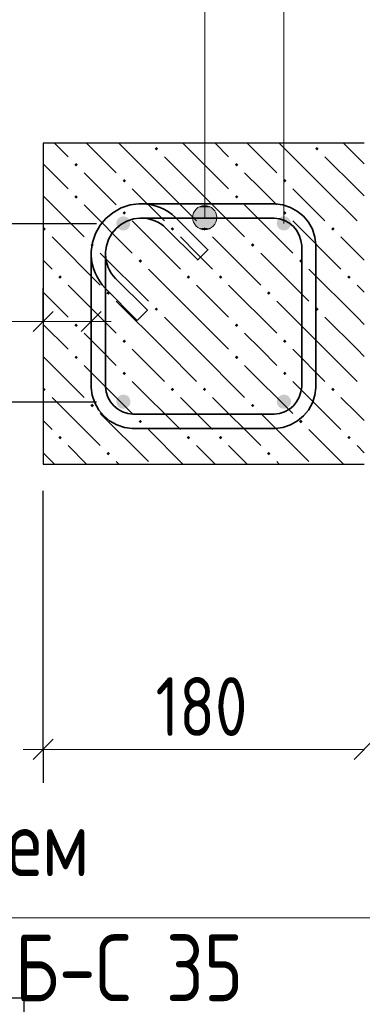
# Model space of a CAD drawing. Header units: millimetres. Extents: x 0 to 26306, y 0 to 29700.
# Tile 5 of 14: x 10919 to 12199, y 9072 to 12753. Entities that reach past the tile are written whole.
import ezdxf

# ---------------------------------------------------------------- set-up
doc = ezdxf.new("R2010")
doc.units = ezdxf.units.MM
for name, color, linetype, lineweight in [('Standard', 7, 'Continuous', 25), ('ЖБ Перекрытие верхний уровень', 7, 'Continuous', 35), ('Позиционная метка линия выноска', 7, 'Continuous', 13), ('Примечания', 7, 'Continuous', 25), ('Размерная выноска', 7, 'Continuous', 13), ('Ребро вкладыша арматура S1', 7, 'Continuous', 25)]:
    doc.layers.add(name, color=color, linetype=linetype, lineweight=lineweight)
doc.layers.add('Ребро вкладыша арматура поперечная AW', color=7, linetype='Continuous', lineweight=18, true_color=0x5a2814)
doc.styles.add('GOST 2.304-81', font='txt')

msp = doc.modelspace()

# ---------------------------------------------------------------- hatches: boundary and pattern name
at = {"layer": 'ЖБ Перекрытие верхний уровень', "linetype": 'Continuous', "lineweight": 18, "transparency": 33554687}
for points in [[(11423.1, 12270.9), (11429.7, 12277.4), (11436.2, 12270.9), (11429.7, 12264.4)], [(12023.1, 12270.9), (12029.7, 12277.4), (12036.2, 12270.9), (12029.7, 12264.4)], [(11123.1, 12210.9), (11129.7, 12217.4), (11136.2, 12210.9), (11129.7, 12204.4)], [(11723.1, 12210.9), (11729.7, 12217.4), (11736.2, 12210.9), (11729.7, 12204.4)], [(11303.2, 12150.9), (11309.6, 12157.4), (11316.1, 12150.9), (11309.6, 12144.4)], [(11903.2, 12150.9), (11909.6, 12157.4), (11916.1, 12150.9), (11909.6, 12144.4)], [(11123.1, 12090.9), (11129.7, 12097.4), (11136.2, 12090.9), (11129.7, 12084.4)], [(11723.1, 12090.9), (11729.7, 12097.4), (11736.2, 12090.9), (11729.7, 12084.4)], [(11303.2, 12030.9), (11309.6, 12037.4), (11316.1, 12030.9), (11309.6, 12024.4)], [(11903.2, 12030.9), (11909.6, 12037.4), (11916.1, 12030.9), (11909.6, 12024.4)], [(11006.3, 11974), (11009.6, 11977.4), (11016.1, 11970.9), (11009.6, 11964.4), (11006.3, 11967.7)], [(11483.2, 11970.9), (11489.7, 11977.4), (11496.1, 11970.9), (11489.7, 11964.4)], [(11603.2, 11970.9), (11609.6, 11977.4), (11616.1, 11970.9), (11609.6, 11964.4)], [(12083.2, 11970.9), (12089.7, 11977.4), (12096.1, 11970.9), (12089.7, 11964.4)], [(11183.2, 11910.9), (11189.7, 11917.4), (11196.1, 11910.9), (11189.7, 11904.4)], [(11783.2, 11910.9), (11789.7, 11917.4), (11796.1, 11910.9), (11789.7, 11904.4)], [(11363.2, 11850.9), (11369.7, 11857.4), (11376.2, 11850.9), (11369.7, 11844.4)], [(11963.2, 11850.9), (11969.7, 11857.4), (11976.2, 11850.9), (11969.7, 11844.4)], [(11063.2, 11790.9), (11069.7, 11797.4), (11076.2, 11790.9), (11069.7, 11784.4)], [(11543.1, 11790.9), (11549.7, 11797.4), (11556.2, 11790.9), (11549.7, 11784.4)], [(11663.2, 11790.9), (11669.7, 11797.4), (11676.2, 11790.9), (11669.7, 11784.4)], [(12143.1, 11790.9), (12149.7, 11797.4), (12156.2, 11790.9), (12149.7, 11784.4)], [(11243.1, 11730.9), (11249.7, 11737.4), (11256.2, 11730.9), (11249.7, 11724.4)], [(11843.1, 11730.9), (11849.7, 11737.4), (11856.2, 11730.9), (11849.7, 11724.4)], [(11423.1, 11670.9), (11429.7, 11677.4), (11436.2, 11670.9), (11429.7, 11664.4)], [(12023.1, 11670.9), (12029.7, 11677.4), (12036.2, 11670.9), (12029.7, 11664.4)], [(11123.1, 11610.9), (11129.7, 11617.4), (11136.2, 11610.9), (11129.7, 11604.4)], [(11723.1, 11610.9), (11729.7, 11617.4), (11736.2, 11610.9), (11729.7, 11604.4)], [(11303.2, 11550.9), (11309.6, 11557.4), (11316.1, 11550.9), (11309.6, 11544.4)], [(11903.2, 11550.9), (11909.6, 11557.4), (11916.1, 11550.9), (11909.6, 11544.4)], [(11123.1, 11490.9), (11129.7, 11497.4), (11136.2, 11490.9), (11129.7, 11484.4)], [(11723.1, 11490.9), (11729.7, 11497.4), (11736.2, 11490.9), (11729.7, 11484.4)], [(11303.2, 11430.9), (11309.6, 11437.4), (11316.1, 11430.9), (11309.6, 11424.4)], [(11903.2, 11430.9), (11909.6, 11437.4), (11916.1, 11430.9), (11909.6, 11424.4)], [(11006.3, 11374), (11009.6, 11377.4), (11016.1, 11370.9), (11009.6, 11364.4), (11006.3, 11367.7)], [(11483.2, 11370.9), (11489.7, 11377.4), (11496.1, 11370.9), (11489.7, 11364.4)], [(11603.2, 11370.9), (11609.6, 11377.4), (11616.1, 11370.9), (11609.6, 11364.4)], [(12083.2, 11370.9), (12089.7, 11377.4), (12096.1, 11370.9), (12089.7, 11364.4)], [(11183.2, 11310.9), (11189.7, 11317.4), (11196.1, 11310.9), (11189.7, 11304.4)], [(11783.2, 11310.9), (11789.7, 11317.4), (11796.1, 11310.9), (11789.7, 11304.4)], [(11363.2, 11250.9), (11369.7, 11257.4), (11376.2, 11250.9), (11369.7, 11244.4)], [(11963.2, 11250.9), (11969.7, 11257.4), (11976.2, 11250.9), (11969.7, 11244.4)], [(11063.2, 11190.9), (11069.7, 11197.4), (11076.2, 11190.9), (11069.7, 11184.4)], [(11543.1, 11190.9), (11549.7, 11197.4), (11556.2, 11190.9), (11549.7, 11184.4)], [(11663.2, 11190.9), (11669.7, 11197.4), (11676.2, 11190.9), (11669.7, 11184.4)], [(12143.1, 11190.9), (12149.7, 11197.4), (12156.2, 11190.9), (12149.7, 11184.4)], [(11243.1, 11130.9), (11249.7, 11137.4), (11256.2, 11130.9), (11249.7, 11124.4)], [(11843.1, 11130.9), (11849.7, 11137.4), (11856.2, 11130.9), (11849.7, 11124.4)]]:
    msp.add_hatch(color=7, dxfattribs=at).paths.add_polyline_path(points, flags=16)
at = {"layer": 'Позиционная метка линия выноска', "linetype": 'Continuous', "lineweight": 13, "transparency": 33554687}
for points in [[(11632.9, 12052.1), (11587.9, 12052.1), (11571.7, 12036)], [(11632.9, 12052.1), (11571.7, 12036), (11649.1, 12036)], [(11587.9, 12052.1), (11632.9, 12052.1), (11610.4, 12058.5)], [(11649.1, 12036), (11571.7, 12036), (11565.4, 12013.4)], [(11649.1, 12036), (11565.4, 12013.4), (11655.4, 12013.4)], [(11655.4, 12013.4), (11565.4, 12013.4), (11571.7, 11990.9)], [(11655.4, 12013.4), (11571.7, 11990.9), (11649.1, 11990.9)], [(11649.1, 11990.9), (11571.7, 11990.9), (11587.9, 11974.7)], [(11649.1, 11990.9), (11587.9, 11974.7), (11632.9, 11974.7)], [(11632.9, 11974.7), (11587.9, 11974.7), (11610.4, 11968.5)]]:
    msp.add_hatch(color=7, dxfattribs=at).paths.add_polyline_path(points)
at = {"layer": 'Ребро вкладыша арматура S1', "linetype": 'Continuous', "lineweight": 25, "transparency": 33554687}
for points in [[(11333, 11991.7), (11330.9, 12001.9), (11325.2, 12010.5), (11316.5, 12016.3), (11306.3, 12018.3), (11296.1, 12016.3), (11287.4, 12010.5), (11281.7, 12001.9), (11279.6, 11991.7), (11281.7, 11981.5), (11287.4, 11972.8), (11296.1, 11967), (11306.3, 11965), (11316.5, 11967), (11325.2, 11972.8), (11330.9, 11981.5)], [(11933, 11991.7), (11930.9, 12001.9), (11925.2, 12010.5), (11916.5, 12016.3), (11906.3, 12018.3), (11896.1, 12016.3), (11887.4, 12010.5), (11881.7, 12001.9), (11879.6, 11991.7), (11881.7, 11981.5), (11887.4, 11972.8), (11896.1, 11967), (11906.3, 11965), (11916.5, 11967), (11925.2, 11972.8), (11930.9, 11981.5)], [(11333, 11325), (11330.9, 11335.2), (11325.2, 11343.8), (11316.5, 11349.6), (11306.3, 11351.7), (11296.1, 11349.6), (11287.4, 11343.8), (11281.7, 11335.2), (11279.6, 11325), (11281.7, 11314.8), (11287.4, 11306.1), (11296.1, 11300.4), (11306.3, 11298.3), (11316.5, 11300.4), (11325.2, 11306.1), (11330.9, 11314.8)], [(11933, 11325), (11930.9, 11335.2), (11925.2, 11343.8), (11916.5, 11349.6), (11906.3, 11351.7), (11896.1, 11349.6), (11887.4, 11343.8), (11881.7, 11335.2), (11879.6, 11325), (11881.7, 11314.8), (11887.4, 11306.1), (11896.1, 11300.4), (11906.3, 11298.3), (11916.5, 11300.4), (11925.2, 11306.1), (11930.9, 11314.8)]]:
    msp.add_hatch(color=7, dxfattribs=at).paths.add_polyline_path(points)

# ---------------------------------------------------------------- linework, layer by layer
at = {"layer": 'Standard', "color": 251, "linetype": 'Continuous', "lineweight": -3, "true_color": 0x656565, "transparency": 33554687}
for p, q in [((10473, 11991.7), (11206.3, 11991.7)), ((11006.3, 11625), (11006.3, 11750)), ((11186.3, 11625), (11186.3, 11750)), ((11006.3, 11625), (11006.3, 11500)), ((11006.3, 11625), (11006.3, 11325)), ((11186.3, 11625), (11186.3, 11500)), ((11186.3, 11625), (11186.3, 11625)), ((10473, 11325), (11206.3, 11325)), ((11006.3, 10025), (11006.3, 10991.7)), ((11006.3, 10025), (11006.3, 10150)), ((11006.3, 10025), (11006.3, 9900))]:
    msp.add_line(p, q, dxfattribs=at)
at = {"layer": 'Standard', "color": 7, "linetype": 'Continuous', "lineweight": 25, "transparency": 33554687}
for p, q in [((11043.8, 11662.5), (10968.8, 11587.5)), ((11223.8, 11662.5), (11148.8, 11587.5)), ((10968.8, 9987.5), (11043.8, 10062.5)), ((12168.8, 9987.5), (12243.8, 10062.5))]:
    msp.add_line(p, q, dxfattribs=at)
at = {"layer": 'Standard', "color": 7, "linetype": 'Continuous', "lineweight": 13, "transparency": 33554687}
for p, q in [((11006.3, 11625), (10931.3, 11625)), ((11186.3, 11625), (11006.3, 11625)), ((11186.3, 11625), (11261.3, 11625)), ((11006.3, 10025), (10931.3, 10025)), ((11006.3, 10025), (12206.3, 10025))]:
    msp.add_line(p, q, dxfattribs=at)
at = {"layer": 'Standard', "color": 7, "linetype": 'Continuous', "lineweight": 25, "transparency": 33554687}
msp.add_lwpolyline([(6673, 7600), (6673, 9063), (6693, 9063), (6693, 9078), (6673, 9078), (6673, 9096), (7301, 9096), (7301, 9493), (8169, 9493), (8169, 9096), (8787, 9096), (9405, 9096), (9405, 9493), (10273, 9493), (10273, 9096), (10934, 9096), (10934, 7600), (8787, 7600), (6673, 7600)], dxfattribs=at)
at = {"layer": 'ЖБ Перекрытие верхний уровень', "color": 7, "linetype": 'Continuous', "lineweight": 25, "transparency": 33554687}
for p, q in [((11006.3, 12291.7), (11006.3, 11091.7)), ((12206.3, 12291.7), (11006.3, 12291.7)), ((11006.3, 11091.7), (12206.3, 11091.7))]:
    msp.add_line(p, q, dxfattribs=at)
at = {"layer": 'ЖБ Перекрытие верхний уровень', "color": 9, "linetype": 'Continuous', "lineweight": 18, "true_color": 0xc7c7c7, "transparency": 33554687}
for p, q in [((11048.9, 12291.7), (11099.7, 12240.9)), ((11168.9, 12291.7), (11279.7, 12180.9)), ((11459.6, 12120.9), (11288.9, 12291.7)), ((11579.7, 12240.9), (11528.9, 12291.7)), ((11648.9, 12291.7), (11699.7, 12240.9)), ((11768.9, 12291.7), (11879.7, 12180.9)), ((12059.6, 12120.9), (11888.9, 12291.7)), ((12179.7, 12240.9), (12128.9, 12291.7)), ((11459.6, 12240.9), (11579.7, 12120.9)), ((11579.7, 12240.9), (11699.7, 12120.9)), ((12059.6, 12240.9), (12179.7, 12120.9)), ((12179.7, 12240.9), (12206.3, 12214.2)), ((11006.3, 12214.2), (11099.7, 12120.9)), ((11219.6, 12120.9), (11159.6, 12180.9)), ((11819.6, 12120.9), (11759.6, 12180.9)), ((11279.7, 12060.9), (11219.6, 12120.9)), ((11339.6, 12120.9), (11459.6, 12000.9)), ((11459.6, 12120.9), (11579.7, 12000.9)), ((11579.7, 12120.9), (11759.6, 11940.9)), ((11879.7, 12060.9), (11819.6, 12120.9)), ((11939.6, 12120.9), (12059.6, 12000.9)), ((12059.6, 12120.9), (12179.7, 12000.9)), ((12179.7, 12120.9), (12206.3, 12094.2)), ((11006.3, 12094.2), (11159.6, 11940.9)), ((11159.6, 12060.9), (11339.6, 11880.9)), ((11759.6, 12060.9), (11939.6, 11880.9)), ((11339.6, 12000.9), (11519.6, 11820.9)), ((11939.6, 12000.9), (12119.6, 11820.9)), ((11039.6, 11940.9), (11219.6, 11760.9)), ((11579.7, 11880.9), (11519.6, 11940.9)), ((11639.6, 11940.9), (11819.6, 11760.9)), ((12179.7, 11880.9), (12119.6, 11940.9)), ((11219.6, 11880.9), (11399.7, 11700.9)), ((11639.6, 11820.9), (11579.7, 11880.9)), ((11819.6, 11880.9), (11999.7, 11700.9)), ((12206.3, 11854.2), (12179.7, 11880.9)), ((11039.6, 11820.9), (11006.3, 11854.2)), ((11579.7, 11640.9), (11399.7, 11820.9)), ((12179.7, 11640.9), (11999.7, 11820.9)), ((11099.7, 11760.9), (11279.7, 11580.9)), ((11579.7, 11760.9), (11699.7, 11640.9)), ((11699.7, 11760.9), (11879.7, 11580.9)), ((12179.7, 11760.9), (12206.3, 11734.2)), ((11006.3, 11734.2), (11099.7, 11640.9)), ((11459.6, 11520.9), (11279.7, 11700.9)), ((12059.6, 11520.9), (11879.7, 11700.9)), ((11459.6, 11640.9), (11579.7, 11520.9)), ((11579.7, 11640.9), (11699.7, 11520.9)), ((12059.6, 11640.9), (12179.7, 11520.9)), ((12179.7, 11640.9), (12206.3, 11614.2)), ((11006.3, 11614.2), (11099.7, 11520.9)), ((11219.6, 11520.9), (11159.6, 11580.9)), ((11819.6, 11520.9), (11759.6, 11580.9)), ((11006.3, 11494.2), (11159.6, 11340.9)), ((11279.7, 11460.9), (11219.6, 11520.9)), ((11339.6, 11520.9), (11459.6, 11400.9)), ((11459.6, 11520.9), (11579.7, 11400.9)), ((11579.7, 11520.9), (11759.6, 11340.9)), ((11879.7, 11460.9), (11819.6, 11520.9)), ((11939.6, 11520.9), (12059.6, 11400.9)), ((12059.6, 11520.9), (12179.7, 11400.9)), ((12179.7, 11520.9), (12206.3, 11494.2)), ((11159.6, 11460.9), (11339.6, 11280.9)), ((11759.6, 11460.9), (11939.6, 11280.9)), ((11339.6, 11400.9), (11519.6, 11220.9)), ((11939.6, 11400.9), (12119.6, 11220.9)), ((11039.6, 11340.9), (11219.6, 11160.9)), ((11579.7, 11280.9), (11519.6, 11340.9)), ((11639.6, 11340.9), (11819.6, 11160.9)), ((12179.7, 11280.9), (12119.6, 11340.9)), ((11219.6, 11280.9), (11399.7, 11100.9)), ((11639.6, 11220.9), (11579.7, 11280.9)), ((11819.6, 11280.9), (11999.7, 11100.9)), ((12206.3, 11254.2), (12179.7, 11280.9)), ((11039.6, 11220.9), (11006.3, 11254.2)), ((11528.9, 11091.7), (11399.7, 11220.9)), ((12128.9, 11091.7), (11999.7, 11220.9)), ((11099.7, 11160.9), (11168.9, 11091.7)), ((11579.7, 11160.9), (11648.9, 11091.7)), ((11699.7, 11160.9), (11768.9, 11091.7)), ((12179.7, 11160.9), (12206.3, 11134.2)), ((11006.3, 11134.2), (11048.9, 11091.7)), ((11288.9, 11091.7), (11279.7, 11100.9)), ((11888.9, 11091.7), (11879.7, 11100.9))]:
    msp.add_line(p, q, dxfattribs=at)
at = {"layer": 'Позиционная метка линия выноска', "color": 7, "linetype": 'Continuous', "lineweight": 13, "transparency": 33554687}
for p, q in [((11610.4, 12058.5), (11610.4, 12058.5)), ((11565.4, 12013.4), (11565.4, 12013.4)), ((11655.4, 12013.4), (11655.4, 12013.4)), ((11610.4, 11968.5), (11610.4, 11968.5))]:
    msp.add_line(p, q, dxfattribs=at)
for points in [[(9449.6, 14141.7), (11906.3, 14141.7), (11906.3, 11991.7)], [(9479.6, 13141.7), (11610.4, 13141.7), (11610.4, 12013.4)], [(9139.6, 9395), (12970.9, 9395), (12970.9, 11091.7)]]:
    msp.add_lwpolyline(points, dxfattribs=at)
msp.add_circle((11610.4, 12013.4), 45, dxfattribs=at)
at = {"layer": 'Размерная выноска', "color": 7, "linetype": 'Continuous', "lineweight": 13, "transparency": 33554687}
msp.add_line((11006.3, 11625), (10606.3, 11625), dxfattribs=at)
at = {"layer": 'Ребро вкладыша арматура поперечная AW', "color": 7, "linetype": 'Continuous', "lineweight": 35, "transparency": 33554687}
msp.add_lwpolyline([(11358.2, 11629.1), (11237.8, 11749.5), (11226.8, 11762.2), (11216.6, 11776.3), (11207.8, 11791.3), (11200.5, 11806.9), (11194.6, 11823), (11190.3, 11839.9), (11187.5, 11857.1), (11186.3, 11873.9), (11186.3, 11887.1), (11190.8, 11919.7), (11202, 11953.6), (11219.5, 11984.7), (11240.9, 12010.4), (11266.6, 12031.8), (11297.7, 12049.3), (11331.6, 12060.5), (11364.1, 12065), (11874, 12065), (11901.8, 12061.1), (11930.8, 12051.6), (11957.5, 12036.6), (11979.5, 12018.2), (11997.9, 11996.2), (12012.9, 11969.5), (12022.4, 11940.5), (12026.3, 11912.6), (12026.3, 11377.3), (12022.4, 11349.5), (12012.9, 11320.5), (11997.9, 11293.8), (11979.5, 11271.8), (11957.5, 11253.4), (11930.8, 11238.4), (11901.8, 11228.9), (11874, 11225), (11338.6, 11225), (11310.8, 11228.9), (11281.8, 11238.4), (11255.1, 11253.4), (11233.1, 11271.8), (11214.7, 11293.8), (11199.7, 11320.5), (11190.2, 11349.5), (11186.3, 11377.3), (11186.3, 11887.1), (11190.8, 11919.7), (11202, 11953.6), (11219.5, 11984.7), (11240.9, 12010.4), (11266.6, 12031.8), (11297.7, 12049.3), (11331.6, 12060.5), (11364.1, 12065), (11377.4, 12065), (11394.2, 12063.8), (11411.4, 12061), (11428.3, 12056.6), (11444.4, 12050.8), (11460, 12043.5), (11475, 12034.7), (11489.1, 12024.5), (11501.8, 12013.4), (11622.2, 11893.1), (11584.5, 11855.3), (11465.4, 11974.4), (11456, 11982.6), (11445.8, 11990), (11435.1, 11996.3), (11424, 12001.5), (11412.5, 12005.6), (11400.4, 12008.8), (11388, 12010.8), (11375.5, 12011.7), (11367.8, 12011.7), (11343.7, 12008.3), (11319.3, 12000.3), (11297, 11987.7), (11278.8, 11972.5), (11263.6, 11954.3), (11251, 11932), (11243, 11907.6), (11239.6, 11883.5), (11239.6, 11381), (11242.3, 11361.6), (11248.8, 11342.1), (11258.8, 11324.2), (11270.9, 11309.6), (11285.5, 11297.5), (11303.4, 11287.5), (11322.9, 11281), (11342.3, 11278.3), (11870.3, 11278.3), (11889.6, 11281), (11909.2, 11287.5), (11927.1, 11297.5), (11941.7, 11309.6), (11953.8, 11324.2), (11963.8, 11342.1), (11970.3, 11361.6), (11973, 11381), (11973, 11909), (11970.3, 11928.3), (11963.8, 11947.9), (11953.8, 11965.8), (11941.7, 11980.3), (11927.1, 11992.5), (11909.2, 12002.5), (11889.6, 12009), (11870.3, 12011.7), (11367.8, 12011.7), (11343.7, 12008.3), (11319.3, 12000.3), (11297, 11987.7), (11278.8, 11972.5), (11263.6, 11954.3), (11251, 11932), (11243, 11907.6), (11239.6, 11883.5), (11239.6, 11875.8), (11240.5, 11863.2), (11242.5, 11850.9), (11245.6, 11838.8), (11249.8, 11827.3), (11255, 11816.2), (11261.3, 11805.5), (11268.6, 11795.3), (11276.9, 11785.9), (11396, 11666.8), (11358.2, 11629.1)], dxfattribs=at)
msp.add_lwpolyline([(11358.2, 11629.1), (11237.8, 11749.5), (11226.8, 11762.2), (11216.6, 11776.3), (11207.8, 11791.3), (11200.5, 11806.9), (11194.6, 11823), (11190.3, 11839.9), (11187.5, 11857.1), (11186.3, 11873.9), (11186.3, 11887.1), (11190.8, 11919.7), (11202, 11953.6), (11219.5, 11984.7), (11240.9, 12010.4), (11266.6, 12031.8), (11297.7, 12049.3), (11331.6, 12060.5), (11364.1, 12065), (11874, 12065), (11901.8, 12061.1), (11930.8, 12051.6), (11957.5, 12036.6), (11979.5, 12018.2), (11997.9, 11996.2), (12012.9, 11969.5), (12022.4, 11940.5), (12026.3, 11912.6), (12026.3, 11377.3), (12022.4, 11349.5), (12012.9, 11320.5), (11997.9, 11293.8), (11979.5, 11271.8), (11957.5, 11253.4), (11930.8, 11238.4), (11901.8, 11228.9), (11874, 11225), (11338.6, 11225), (11310.8, 11228.9), (11281.8, 11238.4), (11255.1, 11253.4), (11233.1, 11271.8), (11214.7, 11293.8), (11199.7, 11320.5), (11190.2, 11349.5), (11186.3, 11377.3), (11186.3, 11887.1), (11190.8, 11919.7), (11202, 11953.6), (11219.5, 11984.7), (11240.9, 12010.4), (11266.6, 12031.8), (11297.7, 12049.3), (11331.6, 12060.5), (11364.1, 12065), (11377.4, 12065), (11394.2, 12063.8), (11411.4, 12061), (11428.3, 12056.6), (11444.4, 12050.8), (11460, 12043.5), (11475, 12034.7), (11489.1, 12024.5), (11501.8, 12013.4), (11622.2, 11893.1), (11584.5, 11855.3), (11465.4, 11974.4), (11456, 11982.6), (11445.8, 11990), (11435.1, 11996.3), (11424, 12001.5), (11412.5, 12005.6), (11400.4, 12008.8), (11388, 12010.8), (11375.5, 12011.7), (11367.8, 12011.7), (11343.7, 12008.3), (11319.3, 12000.3), (11297, 11987.7), (11278.8, 11972.5), (11263.6, 11954.3), (11251, 11932), (11243, 11907.6), (11239.6, 11883.5), (11239.6, 11381), (11242.3, 11361.6), (11248.8, 11342.1), (11258.8, 11324.2), (11270.9, 11309.6), (11285.5, 11297.5), (11303.4, 11287.5), (11322.9, 11281), (11342.3, 11278.3), (11870.3, 11278.3), (11889.6, 11281), (11909.2, 11287.5), (11927.1, 11297.5), (11941.7, 11309.6), (11953.8, 11324.2), (11963.8, 11342.1), (11970.3, 11361.6), (11973, 11381), (11973, 11909), (11970.3, 11928.3), (11963.8, 11947.9), (11953.8, 11965.8), (11941.7, 11980.3), (11927.1, 11992.5), (11909.2, 12002.5), (11889.6, 12009), (11870.3, 12011.7), (11367.8, 12011.7), (11343.7, 12008.3), (11319.3, 12000.3), (11297, 11987.7), (11278.8, 11972.5), (11263.6, 11954.3), (11251, 11932), (11243, 11907.6), (11239.6, 11883.5), (11239.6, 11875.8), (11240.5, 11863.2), (11242.5, 11850.9), (11245.6, 11838.8), (11249.8, 11827.3), (11255, 11816.2), (11261.3, 11805.5), (11268.6, 11795.3), (11276.9, 11785.9), (11396, 11666.8), (11358.2, 11629.1)], dxfattribs=at)

# ---------------------------------------------------------------- texts
at = {"layer": 'Standard', "color": 7, "linetype": 'Continuous', "lineweight": 25, "transparency": 33554687, "char_height": 220, "attachment_point": 7, "style": 'GOST 2.304-81'}
for s, insert, width in [('з.с.', (10589.5, 11394.8), 446.06), ('180', (11426.4, 10075), 485.079)]:
    msp.add_mtext(s, dxfattribs=dict(at, insert=insert, width=width))
at = {"layer": 'Примечания', "color": 7, "linetype": 'Continuous', "lineweight": 25, "transparency": 33554687, "char_height": 250, "attachment_point": 7, "style": 'GOST 2.304-81'}
for s, insert, width in [('Терморазъем', (9602.1, 9483.3), 1768.073), ('заполнить\\~ПСБ-С\\~35', (9139.6, 9083.3), 2692.065)]:
    msp.add_mtext(s, dxfattribs=dict(at, insert=insert, width=width))

doc.saveas('drawing.dxf')
